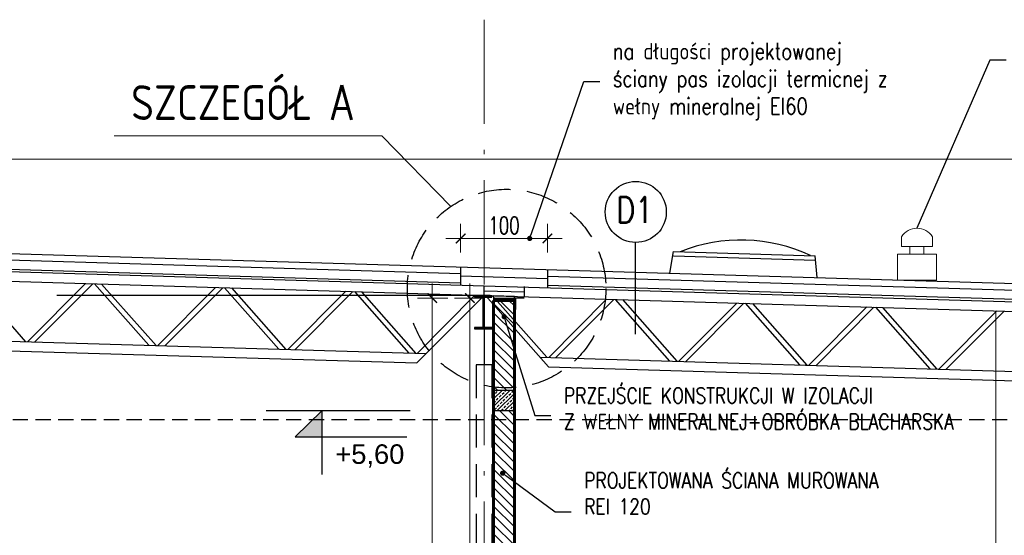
# Model space of a CAD drawing. Extents: x 153948 to 285449, y -89387 to -60195.
# Tile 95 of 108: x 272827 to 273962, y -78786 to -78192. Entities that reach past the tile are written whole.
import ezdxf
from ezdxf import colors
from ezdxf.entities.mleader import LeaderData, LeaderLine
from ezdxf.enums import TextEntityAlignment as Align
from ezdxf.math import Vec2, Vec3

# ---------------------------------------------------------------- set-up
doc = ezdxf.new("R2010")
doc.units = 0
doc.header["$LTSCALE"] = 100
doc.header["$MEASUREMENT"] = 0
doc.header["$PDMODE"] = 1
for name, pattern in [('ACAD_ISO10W100', [18.5, 12, -3, 0.5, -3]), ('DASHED2', [0.375, 0.25, -0.125]), ('Eskisehir Batıkent BG1$0$HIDDEN', [0.375, 0.25, -0.125]), ('HIDDEN2', [4.7625, 3.175, -1.5875])]:
    doc.linetypes.add(name, pattern=pattern)
doc.layers.get('0').update_dxf_attribs({"linetype": 'CONTINUOUS'})
doc.layers.get('DEFPOINTS').update_dxf_attribs({"linetype": 'CONTINUOUS'})
for name, color, linetype in [('!!! instalacje', 7, 'CONTINUOUS'), ('BP_opis', 2, 'CONTINUOUS'), ('IZOLACJE', 3, 'CONTINUOUS'), ('K-STA', 2, 'CONTINUOUS'), ('OCIEPLENIE', 8, 'BATTING'), ('R-----OP', 2, 'CONTINUOUS'), ('WIDOK', 11, 'CONTINUOUS'), ('ŚWIETLIK', 2, 'CONTINUOUS')]:
    doc.layers.add(name, color=color, linetype=linetype)
for name, color, linetype, lineweight in [('A-SCIANA MUR', 2, 'CONTINUOUS', 60), ('A-WYMIARY100', 7, 'CONTINUOUS', 15), ('AutoCAD_żelbet', 2, 'CONTINUOUS', 25), ('BP_konstr stal', 2, 'CONTINUOUS', 25), ('OSIE', 8, 'ACAD_ISO10W100', 15)]:
    doc.layers.add(name, color=color, linetype=linetype, lineweight=lineweight)
doc.styles.add('DYBY-NORMALNY-0-8-N', font='ROMANS.SHX', dxfattribs={"width": 0.8})
doc.styles.add('ROMANS', font='romans')
doc.styles.add('STYLE1', font='arial.ttf')
doc.styles.add('wym_romans', font='romans.shx', dxfattribs={"width": 0.7})
doc.linetypes.add('BATTING', pattern='A,0.0001,-0.1,[134,ltypeshp.shx,S=0.1,R=0,X=-0.1,Y=0],-0.2,[134,ltypeshp.shx,S=0.1,R=180,X=0.1,Y=0],-0.1', length=0.4001)
doc.linetypes.add('ZIGZAG', pattern='A,0.0001,-0.2,[131,ltypeshp.shx,S=0.2,R=0,X=-0.2,Y=0],-0.4,[131,ltypeshp.shx,S=0.2,R=180,X=0.2,Y=0],-0.2', length=0.8001)
doc.dimstyles.new('100_CM_krótki', dxfattribs={"dimscale": 10, "dimtxt": 2, "dimasz": 1.1, "dimexe": 1.7, "dimexo": 2, "dimgap": 0.5, "dimtad": 1, "dimdec": 1, "dimrnd": 0.5, "dimzin": 9, "dimtxsty": 'wym_romans', "dimblk": 'ARCHTICK', "dimcen": 2, "dimdle": 1.7, "dimclrd": 256, "dimclre": 256, "dimclrt": 151, "dimadec": 1, "dimazin": 2, "dimtfac": 1, "dimtdec": 1, "dimtix": 1, "dimtmove": 1, "dimatfit": 2, "dimldrblk": 'ARCHTICK', "dimfxl": 1.8, "dimfxlon": 1, "dimtolj": 1, "dimtzin": 0, "dimlwd": -1, "dimlwe": -1, "dimarcsym": 0})

# ---------------------------------------------------------------- blocks, each defined once
blk = doc.blocks.new('KRATOWN')
at = {"layer": 'K-STA', "ltscale": 0.1}
for p, q in [((1800, 65), (0, 11)), ((1800, 54), (1800, 65)), ((1800, 54), (0, 0)), ((1577.6, -21.7), (1640.2, 49.2)), ((1585.8, -21.5), (1648.4, 49.5)), ((1717.3, -17.5), (1650.5, 49.5)), ((1725.5, -17.3), (1658.8, 49.8)), ((1725.8, -28.3), (1798.4, 54)), ((1727.5, -17.2), (1790.2, 53.7)), ((1267.5, -31), (1200.7, 36)), ((1275.7, -30.8), (1209, 36.3)), ((1277.7, -30.7), (1340.4, 40.2)), ((1286, -30.5), (1348.6, 40.5)), ((1417.4, -26.5), (1350.7, 40.5)), ((1425.6, -26.3), (1358.9, 40.8)), ((1427.7, -26.2), (1490.3, 44.7)), ((1435.9, -26), (1498.5, 45)), ((1567.4, -22), (1500.6, 45)), ((1575.6, -21.8), (1508.8, 45.3)), ((378.1, -57.7), (440.8, 13.2)), ((386.4, -57.4), (449, 13.5)), ((517.8, -53.5), (451.1, 13.5)), ((526.1, -53.2), (459.3, 13.8)), ((528.1, -53.2), (590.7, 17.7)), ((0, 0), (77.6, -77.7)), ((10.5, 0.3), (77.2, -66.7)), ((78.3, -66.7), (140.9, 4.2)), ((86.5, -66.4), (149.1, 4.5)), ((218, -62.5), (151.2, 4.5)), ((226.2, -62.2), (159.4, 4.8)), ((228.2, -62.2), (290.8, 8.7)), ((236.4, -61.9), (299.1, 9)), ((367.9, -58), (301.1, 9)), ((376.1, -57.7), (309.4, 9.3)), ((1735.8, -17), (66.9, -67)), ((1725.8, -28.3), (77.6, -77.7))]:
    blk.add_line(p, q, dxfattribs=at)
blk = doc.blocks.new('_Dot')
at = {"color": 0, "linetype": 'ByBlock', "lineweight": -2}
blk.add_line((-0.5, 0), (-1, 0), dxfattribs=at)
at = {"color": 0, "linetype": 'ByBlock', "const_width": 0.5}
blk.add_lwpolyline([(-0.25, 0, 1), (0.25, 0, 1)], format="xyb", close=True, dxfattribs=at)
blk = doc.blocks.new('_ARCHTICK')
at = {"color": 0, "linetype": 'ByBlock', "const_width": 0.15}
blk.add_lwpolyline([(-0.5, -0.5), (0.5, 0.5)], dxfattribs=at)
blk = doc.blocks.new('*D893')
at = {"layer": 'A-WYMIARY100', "transparency": 16777216}
for p, q in [((273302.2, -78495.8), (273302.2, -79219.8)), ((273320.2, -78512.8), (273285.2, -78512.8)), ((273305, -79202.8), (273285.2, -79202.8))]:
    blk.add_line(p, q, dxfattribs=at)
at = {"layer": 'DEFPOINTS', "color": 0, "transparency": 16777216}
for p in [(273403.4, -78512.8), (273302.2, -79202.8), (273325, -79202.8)]:
    blk.add_point(p, dxfattribs=at)
at = {"layer": 'A-WYMIARY100', "transparency": 16777216, "xscale": 11, "yscale": 11, "zscale": 11}
for p, rotation in [((273302.2, -78512.8), 90), ((273302.2, -79202.8), 270)]:
    blk.add_blockref('_ARCHTICK', p, dxfattribs=dict(at, rotation=rotation))
at = {"layer": 'A-WYMIARY100', "color": 151, "transparency": 16777216, "insert": (273287.2, -78857.8), "char_height": 20, "attachment_point": 5, "rotation": 90, "style": 'wym_romans'}
blk.add_mtext('\\A1;690', dxfattribs=at)
blk = doc.blocks.new('*D894')
at = {"layer": 'A-WYMIARY100', "ltscale": 0.1, "transparency": 16777216}
for p, q in [((273334.9, -78460.3), (273334.9, -78427.1)), ((273434.9, -78460.3), (273434.9, -78427.1)), ((273317.9, -78444.1), (273451.9, -78444.1))]:
    blk.add_line(p, q, dxfattribs=at)
at = {"layer": 'DEFPOINTS', "color": 0, "ltscale": 0.1, "transparency": 16777216}
for p in [(273434.9, -78444.1), (273334.9, -78480.3), (273434.9, -78480.3)]:
    blk.add_point(p, dxfattribs=at)
at = {"layer": 'A-WYMIARY100', "ltscale": 0.1, "transparency": 16777216, "xscale": 11, "yscale": 11, "zscale": 11, "rotation": 180}
blk.add_blockref('_ARCHTICK', (273334.9, -78444.1), dxfattribs=at)
at = {"layer": 'A-WYMIARY100', "ltscale": 0.1, "transparency": 16777216, "xscale": 11, "yscale": 11, "zscale": 11}
blk.add_blockref('_ARCHTICK', (273434.9, -78444.1), dxfattribs=at)
at = {"layer": 'A-WYMIARY100', "color": 151, "ltscale": 0.1, "transparency": 16777216, "insert": (273384.9, -78429.1), "char_height": 20, "attachment_point": 5, "style": 'wym_romans'}
blk.add_mtext('\\A1;100', dxfattribs=at)
blk = doc.blocks.new('*D6693')
at = {"layer": 'A-WYMIARY100', "transparency": 16777216}
for p, q in [((273345.7, -79189.8), (273345.7, -78495.8)), ((273327.7, -78512.8), (273362.7, -78512.8)), ((273344.2, -79172.8), (273362.7, -79172.8))]:
    blk.add_line(p, q, dxfattribs=at)
at = {"layer": 'DEFPOINTS', "color": 0, "transparency": 16777216}
for p in [(273289.7, -78512.8), (273345.7, -78512.8), (273324.2, -79172.8)]:
    blk.add_point(p, dxfattribs=at)
at = {"layer": 'A-WYMIARY100', "transparency": 16777216, "xscale": 11, "yscale": 11, "zscale": 11}
for p, rotation in [((273345.7, -78512.8), 90), ((273345.7, -79172.8), 270)]:
    blk.add_blockref('_ARCHTICK', p, dxfattribs=dict(at, rotation=rotation))
at = {"layer": 'A-WYMIARY100', "color": 151, "transparency": 16777216, "insert": (273330.7, -78842.8), "char_height": 20, "attachment_point": 5, "rotation": 90, "style": 'wym_romans'}
blk.add_mtext('\\A1;660', dxfattribs=at)

msp = doc.modelspace()

# ---------------------------------------------------------------- hatches: boundary and pattern name
at = {"linetype": 'Continuous'}
h = msp.add_hatch(color=1, dxfattribs=at)
h.dxf.hatch_style = 1
h.paths.add_polyline_path([(273174.8, -78672.62), (273144.22, -78672.62), (273174.8, -78642.79)])
at = {"layer": 'A-SCIANA MUR', "lineweight": 9, "ltscale": 0.1}
h = msp.add_hatch(dxfattribs=at)
h.set_pattern_fill('ANSI31', color=8, scale=60, angle=-90)
h.paths.add_polyline_path([(273372.92, -78618.79), (273396.92, -78618.79), (273396.92, -78515.48), (273372.92, -78515.48)])
h.paths.add_polyline_path([(273372.92, -78898.79), (273396.92, -78898.79), (273396.92, -78642.79), (273372.92, -78642.79)])
h.paths.add_polyline_path([(273396.92, -78922.79), (273372.92, -78922.79), (273372.92, -79172.79), (273396.92, -79172.79)])
at = {"layer": 'AutoCAD_żelbet'}
h = msp.add_hatch(dxfattribs=at)
h.set_pattern_fill('ANSI33', color=8, scale=25, style=0)
h.set_pattern_definition([(45, (270177.5133, -43331.288), (-4.4194174, 4.4194174), []), (45, (270181.933, -43331.288), (-4.4194174, 4.4194174), [3.125, -1.5625])])
h.paths.add_polyline_path([(273396.92, -78618.79), (273372.92, -78618.79), (273372.92, -78642.79), (273396.92, -78642.79)])
at = {"layer": 'K-STA', "lineweight": 15, "ltscale": 0.1}
h = msp.add_hatch(dxfattribs=at)
h.set_pattern_fill('ANSI31', color=256, scale=3)
h.paths.add_polyline_path([(273350.92, -78511.62), (273370.92, -78511.62), (273370.92, -78510.12), (273350.92, -78510.12)])
h.paths.add_polyline_path([(273360.42, -78546.62), (273361.42, -78546.62), (273361.42, -78511.62), (273360.42, -78511.62)])
h.paths.add_polyline_path([(273350.92, -78548.12), (273370.92, -78548.12), (273370.92, -78546.62), (273350.92, -78546.62)])

# ---------------------------------------------------------------- linework, layer by layer
at = {"layer": '!!! instalacje', "ltscale": 0.1}
for p, q in [((273944.81, -78238.71), (273860.89, -78432.41)), ((273963.59, -78238.71), (273944.81, -78238.71))]:
    msp.add_line(p, q, dxfattribs=at)
at = {"color": 2}
msp.add_line((273372.92, -78618.79), (273396.92, -78618.79), dxfattribs=at)
at = {"color": 1}
msp.add_line((273276.68, -78642.79), (273110.91, -78642.79), dxfattribs=at)
at = {"color": 1, "linetype": 'Continuous'}
for p, q in [((273144.22, -78672.62), (273174.8, -78642.79)), ((273174.8, -78642.79), (273174.8, -78715.99)), ((273144.22, -78672.62), (273272.88, -78672.62))]:
    msp.add_line(p, q, dxfattribs=at)
at = {"ltscale": 0.1}
for points in [[(273334.92, -78476.97), (273334.92, -78497.98)], [(273434.92, -78479.97), (273434.92, -78500.98)]]:
    msp.add_lwpolyline(points, dxfattribs=at)
at = {"color": 2}
msp.add_lwpolyline([(273372.92, -78642.79), (273372.92, -78618.79), (273396.92, -78618.79), (273396.92, -78642.79), (273372.92, -78642.79)], dxfattribs=at)
at = {"layer": 'A-SCIANA MUR', "ltscale": 0.1}
for p, q in [((273372.92, -78515.48), (273372.92, -79214.79)), ((273396.92, -78515.48), (273372.92, -78515.48)), ((273396.92, -79214.79), (273396.92, -78515.48))]:
    msp.add_line(p, q, dxfattribs=at)
at = {"layer": 'A-WYMIARY100', "ltscale": 0.1}
msp.add_lwpolyline([(272935.57, -78326.06), (273244.09, -78326.06), (273323.65, -78407.18)], dxfattribs=at)
at = {"layer": 'A-WYMIARY100', "linetype": 'Eskisehir Batıkent BG1$0$HIDDEN', "lineweight": 25, "ltscale": 1.5}
msp.add_circle((273387.88, -78501.85), 114.4, dxfattribs=at)
at = {"layer": 'BP_konstr stal', "lineweight": -3, "const_width": 1.5}
msp.add_lwpolyline([(273408.42, -78512.63), (273398.42, -78512.63), (273398.42, -78526.13)], dxfattribs=at)
at = {"layer": 'IZOLACJE', "ltscale": 0.1}
msp.add_line((271689.93, -78427.62), (275185.42, -78532.48), dxfattribs=at)
at = {"layer": 'K-STA', "linetype": 'ZIGZAG', "ltscale": 0.1}
for p, q in [((271689.93, -78445.67), (273334.92, -78495.02)), ((273434.92, -78498.02), (275185.33, -78550.53))]:
    msp.add_line(p, q, dxfattribs=at)
at = {"layer": 'K-STA', "color": 8}
msp.add_line((273361.92, -78509.79), (272869.6, -78509.79), dxfattribs=at)
at = {"layer": 'K-STA', "color": 8, "ltscale": 0.1}
for p, q in [((273368.86, -78509.79), (273354.97, -78509.79)), ((273361.92, -78509.79), (273361.92, -78589.79)), ((273370.92, -78589.79), (273352.92, -78589.79))]:
    msp.add_line(p, q, dxfattribs=at)
at = {"layer": 'K-STA', "color": 8, "linetype": 'HIDDEN2', "ltscale": 0.12}
for p, q in [((273352.92, -78589.79), (273352.92, -79202.79)), ((273370.92, -78589.79), (273370.92, -79202.79))]:
    msp.add_line(p, q, dxfattribs=at)
at = {"layer": 'K-STA', "lineweight": 13, "ltscale": 0.1}
msp.add_lwpolyline([(273842.89, -78453.3), (273878.89, -78453.3), (273878.89, -78442.05, 0.53598), (273842.89, -78442.05)], format="xyb", close=True, dxfattribs=at)
for points in [[(273852.83, -78462.07), (273868.95, -78462.07), (273868.95, -78453.3), (273852.83, -78453.3)], [(273838.39, -78492.07), (273883.39, -78492.07), (273883.39, -78462.07), (273838.39, -78462.07)]]:
    msp.add_lwpolyline(points, close=True, dxfattribs=at)
at = {"layer": 'K-STA', "ltscale": 0.1}
for points in [[(273350.92, -78511.62), (273370.92, -78511.62), (273370.92, -78510.12), (273350.92, -78510.12)], [(273360.42, -78546.62), (273361.42, -78546.62), (273361.42, -78511.62), (273360.42, -78511.62)], [(273350.92, -78548.12), (273370.92, -78548.12), (273370.92, -78546.62), (273350.92, -78546.62)]]:
    msp.add_lwpolyline(points, close=True, dxfattribs=at)
at = {"layer": 'K-STA'}
msp.add_lwpolyline([(273408.5, -78511.19), (273408.5, -78499.55)], dxfattribs=at)
at = {"layer": 'OCIEPLENIE', "linetype": 'ZIGZAG', "ltscale": 0.35}
for p, q in [((271689.93, -78435.12), (273334.92, -78484.47)), ((273434.92, -78487.47), (275185.42, -78539.99))]:
    msp.add_line(p, q, dxfattribs=at)
at = {"layer": 'OCIEPLENIE', "ltscale": 0.05}
msp.add_line((273396.92, -78513.16), (273372.92, -78513.16), dxfattribs=at)
at = {"layer": 'OCIEPLENIE', "ltscale": 0.26}
msp.add_lwpolyline([(273434.92, -78490.42), (273334.92, -78487.42)], dxfattribs=at)
at = {"layer": 'OCIEPLENIE', "ltscale": 0.13}
msp.add_lwpolyline([(273361.92, -78504.29), (273408.5, -78505.69)], dxfattribs=at)
at = {"layer": 'OCIEPLENIE', "linetype": 'Continuous', "ltscale": 0.19}
msp.add_lwpolyline([(273372.92, -78515.48), (273396.92, -78515.48), (273396.92, -78510.84), (273372.92, -78510.12)], close=True, dxfattribs=at)
at = {"layer": 'OSIE', "ltscale": 0.1}
msp.add_line((273361.92, -78192.09), (273361.92, -79422.76), dxfattribs=at)
at = {"layer": 'R-----OP'}
msp.add_line((273536.39, -78554.28), (273536.39, -78448.72), dxfattribs=at)
msp.add_circle((273536.78, -78413.54), 35.19, dxfattribs=at)
at = {"layer": 'WIDOK', "lineweight": 13, "ltscale": 0.12}
msp.add_line((271689.93, -78352.79), (275185.42, -78352.79), dxfattribs=at)
at = {"layer": 'WIDOK', "lineweight": 9, "ltscale": 0.12}
msp.add_line((273951.92, -78527.49), (273951.92, -79202.79), dxfattribs=at)
at = {"layer": 'WIDOK', "color": 3, "linetype": 'DASHED2', "ltscale": 0.7}
msp.add_line((271689.93, -78652.79), (275152.92, -78652.79), dxfattribs=at)
at = {"layer": 'ŚWIETLIK', "color": 2}
for p, q in [((273575.92, -78484.08), (273580.42, -78459.07)), ((273745.92, -78489.18), (273743.68, -78464.17))]:
    msp.add_line(p, q, dxfattribs=at)
at = {"layer": 'ŚWIETLIK', "ltscale": 0.1}
for p, q in [((273580.27, -78464.07), (273743.53, -78469.17)), ((273580.42, -78459.07), (273743.68, -78464.17))]:
    msp.add_line(p, q, dxfattribs=at)
at = {"layer": 'ŚWIETLIK', "color": 2}
msp.add_arc((273657.96, -78632.9), 187.06, 64.63305, 111.93023, dxfattribs=at)

# ---------------------------------------------------------------- block references
at = {"layer": 'K-STA', "xscale": -1}
for p in [(273361.92, -78509.79), (275161.92, -78563.79)]:
    msp.add_blockref('KRATOWN', p, dxfattribs=at)

# ---------------------------------------------------------------- texts
at = {"color": 2, "linetype": 'Continuous', "insert": (273230.26, -78694.6), "char_height": 22.5, "attachment_point": 5, "style": 'STYLE1'}
msp.add_mtext('\\A1;+5,60', dxfattribs=at)
at = {"layer": 'R-----OP', "lineweight": 25, "style": 'DYBY-NORMALNY-0-8-N', "width": 0.8}
msp.add_text('SZCZEGÓŁ A', height=40, dxfattribs=at).set_placement((273082.71, -78280.97), align=Align.MIDDLE)
at = {"layer": 'R-----OP', "style": 'DYBY-NORMALNY-0-8-N', "width": 0.8}
msp.add_text('D1', height=30, dxfattribs=at).set_placement((273535.4, -78411.27), align=Align.MIDDLE)

# ---------------------------------------------------------------- dimensions: what is measured, and where the dimension line sits
at = {"layer": 'A-WYMIARY100', "ltscale": 0.1}
dim = msp.add_linear_dim(base=(273434.92, -78444.05), p1=(273334.92, -78480.31), p2=(273434.92, -78480.31), dimstyle='100_CM_krótki', dxfattribs=at)
dim.commit()
dim.dimension.update_dxf_attribs({"geometry": '*D894', "text_midpoint": (273384.92, -78429.05)})
at = {"layer": 'A-WYMIARY100'}
for base, p1, p2, picture, middle in [((273302.18, -79202.79), (273403.36, -78512.8), (273325.01, -79202.79), '*D893', (273287.18, -78857.8)), ((273345.75, -78512.8), (273324.25, -79172.79), (273289.73, -78512.8), '*D6693', (273330.75, -78842.8))]:
    dim = msp.add_linear_dim(base=base, p1=p1, p2=p2, angle=90, dimstyle='100_CM_krótki', dxfattribs=at)
    dim.commit()
    dim.dimension.update_dxf_attribs({"geometry": picture, "text_midpoint": middle})

# ---------------------------------------------------------------- leaders
at = {"layer": 'BP_opis'}
ml = msp.add_multileader_mtext('Standard', dxfattribs=at)
ml.set_content('\\pxsm1;{\\W0.8;na długości projektowanej ściany pas izolacji termicnej z wełny mineralnej EI60}', color=256, style='ROMANS')
ml.set_leader_properties()
ml.set_arrow_properties(name='DOT')
ml.build(insert=Vec2(0, 0))
ml.multileader.update_dxf_attribs({"text_left_attachment_type": 2, "text_right_attachment_type": 2, "dogleg_length": 10, "arrow_head_size": 6})
ctx = ml.context
ctx.base_point, ctx.char_height, ctx.arrow_head_size, ctx.landing_gap_size, ctx.plane_origin = Vec3(273495.32, -78263.21), 19, 6, 15, Vec3(274868.41, -78267.08)
ctx.left_attachment, ctx.right_attachment = 2, 2
notes = []
notes.append((ctx, [(0, (1, 1, 0), (273476.83, -78263.21), (1, 0), 18.49, [(0, [(273414.5, -78444.05)], 0, [])])]))
ctx.mtext.insert, ctx.mtext.width, ctx.mtext.defined_height, ctx.mtext.flow_direction = Vec3(273510.32, -78218.88), 364.8009, 134.34, 5
ml = msp.add_multileader_mtext('Standard', dxfattribs=at)
ml.set_content('\\pxsm1;{\\W0.8;PRZEJŚCIE KONSTRUKCJI W IZOLACJI\\PZ WEŁNY MINERALNEJ+OBRÓBKA BLACHARSKA}', color=256, style='ROMANS')
ml.set_leader_properties()
ml.set_arrow_properties(name='DOT')
ml.build(insert=Vec2(0, 0))
ml.multileader.update_dxf_attribs({"text_left_attachment_type": 2, "text_right_attachment_type": 2, "dogleg_length": 10, "arrow_head_size": 6})
ctx = ml.context
ctx.base_point, ctx.char_height, ctx.arrow_head_size, ctx.landing_gap_size, ctx.plane_origin = Vec3(273438.95, -78647.99), 18, 6, 15, Vec3(274860.3, -78478.84)
ctx.left_attachment, ctx.right_attachment = 2, 2
notes.append((ctx, [(0, (1, 1, 0), (273420.47, -78647.99), (1, 0), 18.49, [(0, [(273385.01, -78534.16)], 0, [])])]))
ctx.mtext.insert, ctx.mtext.width, ctx.mtext.flow_direction = Vec3(273453.95, -78616.06), 539.0196, 5
ml = msp.add_multileader_mtext('Standard', dxfattribs=at)
ml.set_content('\\pxsm1;{\\W0.8;PROJEKTOWANA ŚCIANA MUROWANA\\PREI 120}', color=256, style='ROMANS')
ml.set_leader_properties()
ml.set_arrow_properties(name='DOT')
ml.build(insert=Vec2(0, 0))
ml.multileader.update_dxf_attribs({"text_left_attachment_type": 2, "text_right_attachment_type": 2, "dogleg_length": 10, "arrow_head_size": 6})
ctx = ml.context
ctx.base_point, ctx.char_height, ctx.arrow_head_size, ctx.landing_gap_size, ctx.plane_origin = Vec3(273462.38, -78759.09), 18, 6, 15, Vec3(274860.3, -78574.37)
ctx.left_attachment, ctx.right_attachment = 2, 2
notes.append((ctx, [(0, (1, 1, 0), (273443.9, -78759.09), (1, 0), 18.49, [(0, [(273383.35, -78714.5), (273443.9, -78759.09)], 0, [])])]))
ctx.mtext.insert, ctx.mtext.width, ctx.mtext.flow_direction = Vec3(273477.38, -78713.87), 364.8009, 5
for ctx, leaders in notes:
    for number, flags, end, landing, length, lines in leaders:
        leader = LeaderData()
        leader.index, (leader.has_last_leader_line, leader.has_dogleg_vector, leader.attachment_direction) = number, flags
        leader.last_leader_point, leader.dogleg_vector, leader.dogleg_length = Vec3(end), Vec3(landing), length
        for number, points, colour, breaks in lines:
            line = LeaderLine()
            line.index, line.vertices, line.color, line.breaks = number, Vec3.list(points), colors.encode_raw_color(colour), breaks
            leader.lines.append(line)
        ctx.leaders.append(leader)

doc.saveas('drawing.dxf')
